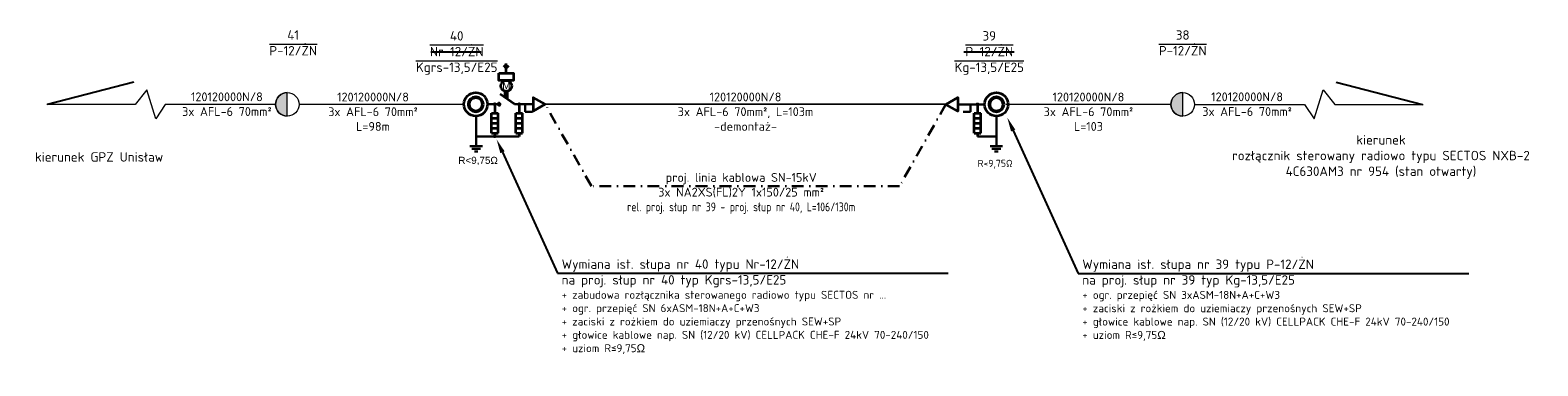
# Model space of a CAD drawing. Header units: metres. Extents: x -1993 to 4624, y 674 to 2411.
# Tile 9 of 14: x 1291 to 1611, y 1412 to 1483. Entities that reach past the tile are written whole.
import ezdxf
from ezdxf import colors
from ezdxf.entities.mleader import LeaderData, LeaderLine
from ezdxf.math import Vec2, Vec3

# ---------------------------------------------------------------- set-up
doc = ezdxf.new("R2010")
doc.units = ezdxf.units.M
doc.linetypes.add('DASHDOT2', pattern=[0.5, 0.25, -0.125, 0, -0.125])
doc.layers.add('# OBMBS-9x-19xxx __EI_opis_SN', color=1, linetype='Continuous', lineweight=0)
doc.layers.add('# OBMBS-9x-19xxx _SN PROJ. KABLE 15kV', color=10, linetype='DASHDOT2', lineweight=30)
doc.layers.add('# OBMBS-9x-19xxx _EI_ schemat', color=1, linetype='Continuous')
doc.layers.add('# OBMBS-9x-19xxx _EI_demontaż SN', color=1, linetype='Demontaż_(6m)')
doc.layers.add('PP_isnt. słup SN', color=18, linetype='Continuous', lineweight=9, true_color=0x000000)
doc.styles.add('linie', font='simplex.shx', dxfattribs={"height": 1})
doc.styles.add('PLS_View', font='arial.ttf')
doc.styles.add('PP_opis 2.0', font='ARIALN.TTF', dxfattribs={"height": 2})
doc.styles.get("Standard").update_dxf_attribs({"font": 'ARIAL.TTF'})
doc.linetypes.add('Demontaż_(6m)', pattern='A,6,["x",linie,S=2,R=0,X=-0.5238,Y=-0.66667],0', length=6)

# ---------------------------------------------------------------- blocks, each defined once
blk = doc.blocks.new('G$CF36D3B97')
at = {"layer": '# OBMBS-9x-19xxx _EI_ schemat', "color": 0, "linetype": 'Continuous', "lineweight": 30}
for p, q in [((1.75, 1.5), (1.75, 10.01)), ((3.5, 1.5), (0, 1.5)), ((3, 0.75), (0.5, 0.75)), ((2.25, 0), (1.25, 0))]:
    blk.add_line(p, q, dxfattribs=at)
blk = doc.blocks.new('G$C0D73F9A8')
at = {"layer": 'PP_isnt. słup SN', "transparency": 33554687}
h = blk.add_hatch(color=0, dxfattribs=at)
h.dxf.hatch_style = 1
edge = h.paths.add_edge_path()
edge.add_line((0, -2), (0, 2))
edge.add_arc((0, 0), 2, 90, 270)
at = {"layer": 'PP_isnt. słup SN', "color": 0}
blk.add_lwpolyline([(0, -2), (0, 2)], dxfattribs=at)
blk.add_circle((0, 0), 2, dxfattribs=at)
blk.add_arc((0, 0), 2, 90, 270, dxfattribs=at)
blk = doc.blocks.new('Ogranicznik')
at = {"layer": '# OBMBS-9x-19xxx _EI_ schemat', "color": 0, "lineweight": 35}
for p, q in [((-2.47, 3.06), (-2.47, 7.28)), ((-1.07, 7.28), (-2.47, 7.28)), ((-1.77, 9.18), (-1.77, 7.28)), ((-1.07, 3.06), (-1.07, 7.28)), ((-1.07, 6.22), (-2.47, 6.22)), ((-1.07, 5.17), (-2.47, 5.17)), ((-1.07, 4.11), (-2.47, 4.11)), ((-1.07, 3.06), (-2.47, 3.06)), ((-1.76, 3.06), (-1.76, 2.36))]:
    blk.add_line(p, q, dxfattribs=at)
blk = doc.blocks.new('G$C78A2E07B')
at = {"layer": '# OBMBS-9x-19xxx _EI_ schemat', "color": 1, "lineweight": 35}
blk.add_circle((2.5, 2.5), 2.5, dxfattribs=at)
at = {"layer": '# OBMBS-9x-19xxx _EI_ schemat', "color": 1, "lineweight": 50}
blk.add_circle((2.5, 2.5), 1.5, dxfattribs=at)
blk = doc.blocks.new('G$C2CA46FFD')
at = {"layer": '# OBMBS-9x-19xxx _EI_ schemat', "color": 244, "lineweight": 35, "ltscale": 0.5}
for p, q in [((1.64, 8), (1.11, 8.57)), ((1.63, 6.99), (1.64, 9.01)), ((1.64, 8), (2.17, 8.57)), ((1.36, 3.13), (1.36, 1.8)), ((1.87, 3.11), (1.87, 1.44))]:
    blk.add_line(p, q, dxfattribs=at)
at = {"layer": '# OBMBS-9x-19xxx _EI_ schemat', "color": 1, "lineweight": 35}
blk.add_line((3.38, 0.36), (0.36, 2.53), dxfattribs=at)
at = {"layer": '# OBMBS-9x-19xxx _EI_ schemat', "color": 244, "lineweight": 35, "ltscale": 0.5}
blk.add_lwpolyline([(0.1, 6.99), (3.17, 6.99), (3.16, 5.4), (0.09, 5.41)], close=True, dxfattribs=at)
at = {"layer": '# OBMBS-9x-19xxx _EI_ schemat', "color": 1, "lineweight": 30}
blk.add_lwpolyline([(0, 0), (0, 0.71)], dxfattribs=at)
at = {"layer": '# OBMBS-9x-19xxx _EI_ schemat', "color": 244, "lineweight": 35, "ltscale": 0.5}
blk.add_circle((1.64, 4.25), 1.16, dxfattribs=at)
at = {"layer": '# OBMBS-9x-19xxx _EI_ schemat', "color": 1, "lineweight": 30}
blk.add_arc((0, 0.36), 0.357, 270.0201, 90.0201, dxfattribs=at)
at = {"layer": '# OBMBS-9x-19xxx _EI_ schemat', "color": 1, "lineweight": 30, "insert": (0.2, 5.03), "char_height": 1.5, "width": 2.9275, "attachment_point": 1, "rotation": 0.0195, "line_spacing_factor": 1.2}
blk.add_mtext('\\pxqc;M', dxfattribs=at)
blk = doc.blocks.new('G$CAA43476E')
at = {"layer": '# OBMBS-9x-19xxx _EI_ schemat', "color": 1, "lineweight": 35, "ltscale": 0.5}
blk.add_lwpolyline([(2.51, 1.45), (0, 2.9), (0, 0)], close=True, dxfattribs=at)

msp = doc.modelspace()

# ---------------------------------------------------------------- linework, layer by layer
at = {"layer": '# OBMBS-9x-19xxx _EI_ schemat', "color": 1, "lineweight": 30}
for p, q in [((1387.948, 1467.376, 109624981.694), (1390.277, 1467.376, 109624981.694)), ((1393.659, 1467.377, 109624981.694), (1397.659, 1467.378, 109624981.694)), ((1394.674, 1467.378, 109624981.694), (1394.674, 1465.795, 109624981.694)), ((1395.933, 1467.378, 109624981.694), (1395.933, 1465.795, 109624981.694)), ((1395.933, 1465.795, 109624981.694), (1397.473, 1465.795, 109624981.694)), ((1490.432, 1465.772, 109624981.694), (1488.892, 1465.772, 109624981.694)), ((1490.432, 1467.355, 109624981.694), (1490.432, 1465.772, 109624981.694)), ((1394.659, 1460.561, 109624981.694), (1385.534, 1460.561, 109624981.694)), ((1495.932, 1460.536, 109624981.694), (1491.917, 1460.541, 109624981.694))]:
    msp.add_line(p, q, dxfattribs=at)
at = {"layer": '# OBMBS-9x-19xxx _EI_ schemat', "color": 1, "lineweight": 30, "ltscale": 0.5}
for p, q in [((1487.728, 1467.355, 109624981.694), (1490.432, 1467.355, 109624981.694)), ((1490.432, 1467.355, 109624981.694), (1493.432, 1467.355, 109624981.694))]:
    msp.add_line(p, q, dxfattribs=at)
at = {"layer": '# OBMBS-9x-19xxx _EI_ schemat', "color": 1, "lineweight": 35, "ltscale": 0.5, "elevation": 109624981.694}
msp.add_lwpolyline([(1485.218, 1467.355), (1487.728, 1468.804), (1487.728, 1465.906)], close=True, dxfattribs=at)
at = {"layer": '# OBMBS-9x-19xxx _EI_ schemat', "color": 1, "lineweight": 35}
msp.add_circle((1495.932, 1467.355, 109624981.694), 2.5, dxfattribs=at)
at = {"layer": '# OBMBS-9x-19xxx _EI_ schemat', "color": 1, "lineweight": 50}
msp.add_circle((1495.932, 1467.355, 109624981.694), 1.5, dxfattribs=at)
at = {"layer": '# OBMBS-9x-19xxx _EI_ schemat', "color": 1, "linetype": 'ByBlock', "lineweight": 40, "ltscale": 0.5}
for centre in [(1389.477, 1467.375, 109624981.694), (1394.674, 1467.378, 109624981.694), (1491.932, 1467.355, 109624981.694), (1389.463, 1460.561, 109624981.694)]:
    msp.add_circle(centre, 0.0873, dxfattribs=at)
at = {"layer": '# OBMBS-9x-19xxx _EI_demontaż SN', "linetype": 'ByBlock'}
for p, q in [((1386.569, 1478.446), (1375.913, 1478.446)), ((1499.684, 1478.425), (1489.028, 1478.425))]:
    msp.add_line(p, q, dxfattribs=at)
at = {"layer": '# OBMBS-9x-19xxx _EI_demontaż SN'}
msp.add_line((1485.218, 1467.355, 109624981.694), (1400.17, 1467.378, 109624981.694), dxfattribs=at)
at = {"layer": '# OBMBS-9x-19xxx _SN PROJ. KABLE 15kV', "ltscale": 10, "elevation": 109624981.694}
msp.add_lwpolyline([(1485.218, 1467.378), (1475.399, 1450.001), (1409.988, 1450.001), (1400.17, 1467.378)], dxfattribs=at)
at = {"linetype": 'ByBlock', "lineweight": -2, "ltscale": 5}
for p, q in [((1312.912, 1472.042, 109624981.694), (1294.553, 1467.355, 109624981.694)), ((1567.996, 1472.042, 109624981.694), (1586.356, 1467.355, 109624981.694))]:
    msp.add_line(p, q, dxfattribs=at)
at = {"lineweight": 20}
for p, q in [((1382.949, 1467.355, 109624981.694), (1347.949, 1467.355, 109624981.694)), ((1532.96, 1467.355, 109624981.694), (1497.96, 1467.355, 109624981.694))]:
    msp.add_line(p, q, dxfattribs=at)
at = {"lineweight": 20, "elevation": 109624981.694}
for points in [[(1342.949, 1467.355), (1319.573, 1467.355), (1317.566, 1464.287), (1315.625, 1470.423), (1313.145, 1467.355), (1311.677, 1467.355), (1294.435, 1467.355)], [(1537.96, 1467.355), (1561.335, 1467.355), (1563.342, 1464.287), (1565.283, 1470.423), (1567.763, 1467.355), (1569.231, 1467.355), (1586.473, 1467.355)]]:
    msp.add_lwpolyline(points, dxfattribs=at)

# ---------------------------------------------------------------- block references
at = {"layer": '# OBMBS-9x-19xxx _EI_ schemat', "color": 1}
for name, p in [('G$C2CA46FFD', (1390.277, 1467.019, 109624981.694)), ('G$C78A2E07B', (1382.948, 1464.875, 109624981.694)), ('G$CAA43476E', (1397.659, 1465.929, 109624981.694))]:
    msp.add_blockref(name, p, dxfattribs=at)
at = {"layer": '# OBMBS-9x-19xxx _EI_ schemat', "color": 1, "lineweight": 30, "xscale": -1}
for p in [(1387.706, 1458.2, 109624981.694), (1392.903, 1458.2, 109624981.694), (1490.161, 1458.179, 109624981.694)]:
    msp.add_blockref('Ogranicznik', p, dxfattribs=at)
at = {"layer": '# OBMBS-9x-19xxx _EI_ schemat', "color": 1, "ltscale": 0.5, "yscale": 0.75, "zscale": 0.75}
for p, xscale in [((1386.847, 1457.369, 109624981.694), -0.75), ((1494.619, 1457.348, 109624981.694), 0.75)]:
    msp.add_blockref('G$CF36D3B97', p, dxfattribs=dict(at, xscale=xscale))
at = {"color": 7, "lineweight": 20, "xscale": 1.25, "yscale": 1.25, "zscale": 1.25}
for p in [(1345.449, 1467.355, 109624981.694), (1535.46, 1467.355, 109624981.694)]:
    msp.add_blockref('G$C0D73F9A8', p, dxfattribs=at)

# ---------------------------------------------------------------- texts
at = {"layer": '# OBMBS-9x-19xxx _EI_ schemat', "color": 1, "lineweight": 30, "char_height": 1.5, "width": 11.16446, "attachment_point": 1}
for s, insert in [('R<9,75Ω', (1381.751, 1456.224, 109624981.694)), ('{\\fISOCPEUR|b0|i0|c238|p34;R<9,75Ω}', (1491.943, 1455.577))]:
    msp.add_mtext(s, dxfattribs=dict(at, insert=insert))
at = {"color": 0, "lineweight": 20, "char_height": 2, "width": 13.0076, "attachment_point": 5, "style": 'PP_opis 2.0'}
for s, insert in [('{\\fISOCPEUR|b0|i0|c238|p34;41\\P\\OP-12/ŻN}', (1346.705, 1480.427)), ('{\\fISOCPEUR|b0|i0|c238|p34;\\C1;40\\P\\O\\C0;Nr-12/ŻN\\P\\fISOCPEUR|b1|i0|c238|p34;\\C1;Kgrs-13,5/E25}', (1381.41, 1478.271)), ('{\\fISOCPEUR|b1|i0|c238|p34;\\C1;39\\P\\O\\fISOCPEUR|b0|i0|c238|p34;\\C0;P-12/ŻN\\P\\fISOCPEUR|b1|i0|c238|p34;\\C1;Kg-13,5/E25}', (1494.417, 1478.27)), ('{\\fISOCPEUR|b0|i0|c238|p34;38\\P\\OP-12/ŻN}', (1535.464, 1480.424, 124241645.92))]:
    msp.add_mtext(s, dxfattribs=dict(at, insert=insert))
at = {"color": 0, "linetype": 'DASHDOT2', "lineweight": 15, "ltscale": 100, "char_height": 1.875, "attachment_point": 5, "style": 'PP_opis 2.0'}
for s, insert, width in [('{\\fISOCPEUR|b0|i0|c238|p34;\\C256; \\P120120000N/8\\P\\C0;3x \\C256;AFL-6 70\\C0;mm²}', (1332.637, 1468.959, 109624981.694), 52.52317), ('{\\C256; \\P\\fISOCPEUR|b0|i0|c238|p34;120120000N/8\\P3x AFL-6 70mm²\\PL=98m}', (1363.643, 1467.355, 109624981.694), 52.52317), ('{\\fISOCPEUR|b0|i0|c238|p34;\\C1; \\P120120000N/8\\P3x AFL-6 70mm², L=103m\\P-demontaż-}', (1442.694, 1467.366, 109624981.694), 52.52317), ('{\\fISOCPEUR|b0|i0|c238|p34;\\C256; \\P120120000N/8\\P\\C0;3x \\C256;AFL-6 70\\C0;mm²\\PL=103}', (1515.46, 1467.355, 109624981.694), 22.08311), ('{\\fISOCPEUR|b0|i0|c238|p34;\\C256; \\P120120000N/8\\P\\C0;3x \\C256;AFL-6 70\\C0;mm²}', (1549.128, 1468.959, 109624981.694), 52.52317)]:
    msp.add_mtext(s, dxfattribs=dict(at, insert=insert, width=width))
at = {"lineweight": 20, "attachment_point": 5, "style": 'PP_opis 2.0'}
for s, insert, char_height, width in [('\\pxsm1;{\\fISOCPEUR|b0|i0|c238|p34;kierunek\\Prozłącznik sterowany radiowo typu SECTOS NXB-2\\P4C630AM3 nr 954 (stan otwarty)}', (1577.539, 1456.188, 109624981.694), 2, 84.61555), ('\\pxsm1;{\\fISOCPEUR|b0|i0|c238|p34;kierunek GPZ Unisław}', (1305.514, 1456.188, 109624981.694), 2, 43.64825), ('\\pxsm1;{\\fISOCPEUR|b1|i0|c238|p34;\\C1;proj. linia kablowa SN-15kV\\P\\fISOCPEUR|b0|i0|c238|p34;3x NA2XS(FL)2Y 1x150/25 mm²\\P\\W0.8;rel. proj. słup nr 39 - proj. słup nr 40, L=106/130m}', (1441.773, 1448.426, 109624981.694), 1.875, 142.33017)]:
    msp.add_mtext(s, dxfattribs=dict(at, insert=insert, char_height=char_height, width=width))

# ---------------------------------------------------------------- leaders
at = {"layer": '# OBMBS-9x-19xxx __EI_opis_SN', "color": 1}
ml = msp.add_multileader_mtext('Standard', dxfattribs=at)
ml.set_content('\\pxsm1,ql;{\\fISOCPEUR|b1|i0|c238|p34;Wymiana ist. słupa \\fISOCPEUR|b0|i0|c238|p34;nr 39 typu P-12/ŻN\\Pna proj. słup nr 39 typ \\fISOCPEUR|b1|i0|c238|p34;Kg-13,5/E25\\P\\fISOCPEUR|b0|i0|c238|p34;\\H0.85x;+ ogr. przepięć SN 3xASM-18N+A+C+W3\\P+ zaciski z rożkiem do uziemiaczy przenośnych SEW+SP\\P+ głowice kablowe nap. SN (12/20 kV) CELLPACK CHE-F 24kV 70-240/150\\P+ uziom R≤9,75Ω}', color=256, style='PLS_View')
ml.set_leader_properties()
ml.build(insert=Vec2(0, 0))
ml.multileader.update_dxf_attribs({"text_left_attachment_type": 6, "text_right_attachment_type": 6, "dogleg_length": 0.36, "arrow_head_size": 3})
ctx = ml.context
ctx.base_point, ctx.char_height, ctx.arrow_head_size, ctx.landing_gap_size, ctx.plane_origin = Vec3(1513.657, 1431.46, 116933313.807), 2, 3, 0.5, Vec3(1523.648, 1486.605, 116933313.807)
ctx.left_attachment, ctx.right_attachment = 6, 6
notes = []
notes.append((ctx, [(0, (1, 1, 0), (1513.297, 1431.46, 116933313.807), (1, 0), 0.36, [(0, [(1498.248, 1464.526, 116933313.807)], 0, [])])]))
ctx.mtext.insert, ctx.mtext.width, ctx.mtext.line_spacing_factor, ctx.mtext.flow_direction = Vec3(1514.157, 1434.4, 116933313.807), 81.19859, 0.75, 5
ml = msp.add_multileader_mtext('Standard', dxfattribs=at)
ml.set_content('\\pxsm1,ql;{\\fISOCPEUR|b1|i0|c238|p34;Wymiana ist. słupa \\fISOCPEUR|b0|i0|c238|p34;nr 40 typu Nr-12/ŻN \\Pna proj. słup nr 40 typ \\fISOCPEUR|b1|i0|c238|p34;Kgrs-13,5/E25\\P\\fISOCPEUR|b0|i0|c238|p34;\\H0.85x;+ zabudowa rozłącznika sterowanego radiowo typu SECTOS nr ...\\P+ ogr. przepięć SN 6xASM-18N+A+C+W3\\P+ zaciski z rożkiem do uziemiaczy przenośnych SEW+SP\\P+ głowice kablowe nap. SN (12/20 kV) CELLPACK CHE-F 24kV 70-240/150\\P+ uziom R≤9,75Ω}', color=256, style='PLS_View')
ml.set_leader_properties()
ml.build(insert=Vec2(0, 0))
ml.multileader.update_dxf_attribs({"text_left_attachment_type": 6, "text_right_attachment_type": 6, "dogleg_length": 0.36, "arrow_head_size": 3})
ctx = ml.context
ctx.base_point, ctx.char_height, ctx.arrow_head_size, ctx.landing_gap_size, ctx.plane_origin = Vec3(1403.173, 1431.481, 116933313.807), 2, 3, 0.5, Vec3(1413.165, 1486.626, 116933313.807)
ctx.left_attachment, ctx.right_attachment = 6, 6
notes.append((ctx, [(0, (1, 1, 0), (1402.813, 1431.481, 116933313.807), (1, 0), 0.36, [(0, [(1389.867, 1459.929, 116933313.807)], 0, [])])]))
ctx.mtext.insert, ctx.mtext.width, ctx.mtext.line_spacing_factor, ctx.mtext.flow_direction = Vec3(1403.673, 1434.421, 116933313.807), 81.19859, 0.75, 5
for ctx, leaders in notes:
    for number, flags, end, landing, length, lines in leaders:
        leader = LeaderData()
        leader.index, (leader.has_last_leader_line, leader.has_dogleg_vector, leader.attachment_direction) = number, flags
        leader.last_leader_point, leader.dogleg_vector, leader.dogleg_length = Vec3(end), Vec3(landing), length
        for number, points, colour, breaks in lines:
            line = LeaderLine()
            line.index, line.vertices, line.color, line.breaks = number, Vec3.list(points), colors.encode_raw_color(colour), breaks
            leader.lines.append(line)
        ctx.leaders.append(leader)

doc.saveas('drawing.dxf')
